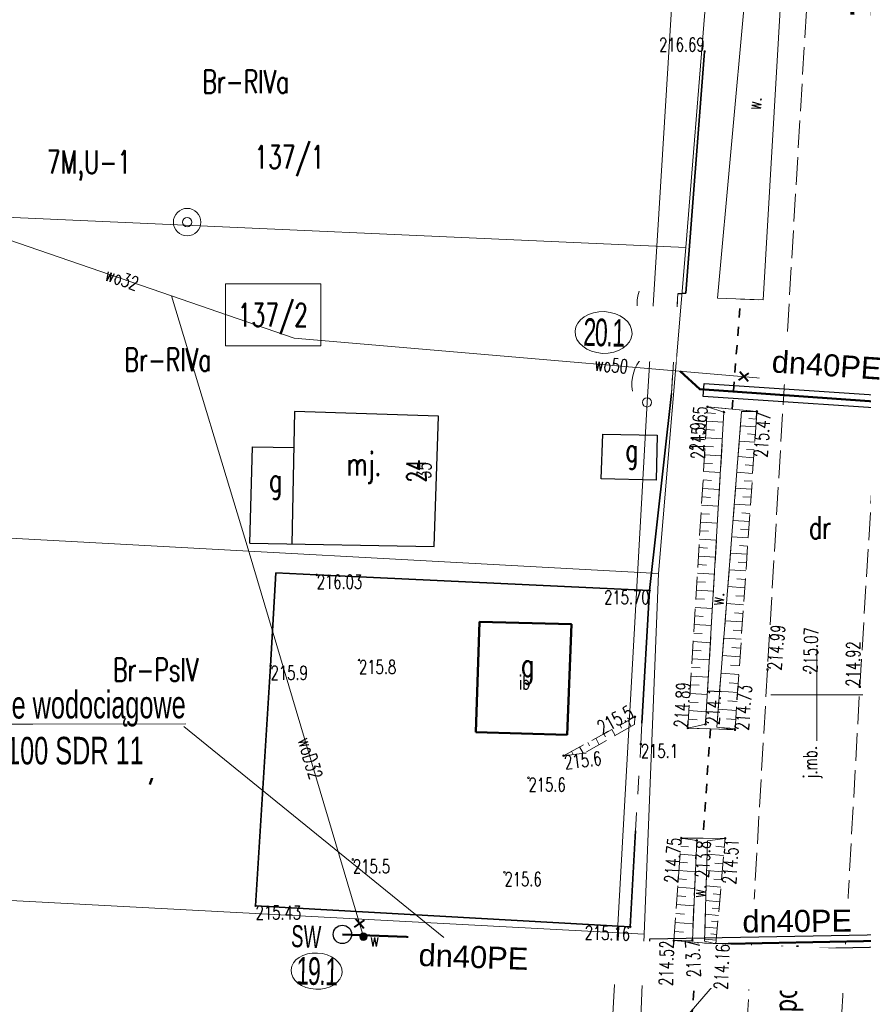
# Model space of a CAD drawing. Header units: metres. Extents: x 7496982 to 7497528, y 5603168 to 5605598.
# Tile 31 of 74: x 7497107 to 7497153, y 5603933 to 5603987. Entities that reach past the tile are written whole.
import ezdxf
from ezdxf.enums import TextEntityAlignment as Align

# ---------------------------------------------------------------- set-up
doc = ezdxf.new("R2010")
doc.units = ezdxf.units.M
doc.header["$MEASUREMENT"] = 0
for name, pattern in [('1', [0]), ('1_SUEP_A', [0]), ('1_SUEP_B', [0]), ('1_SUWP', [0]), ('2_1', [0]), ('2_OTDI', [0]), ('2_OTDN_A', [2, 1, -1]), ('2_OTKJ', [2, 1.5, -0.5]), ('2_OTKR', [0]), ('2_OTKR_A', [2, 1, -1]), ('2_OTKZ_A', [1, 0.5, -0.5]), ('2_OTOB', [2, 1, -1]), ('2_OTOF', [0]), ('2_OTOO', [0]), ('2_OTRK', [1.75, 1.25, -0.5]), ('2_OTRKG', [1.75, 1.25, -0.5]), ('BGT', [0]), ('BUD', [0]), ('GDE', [0])]:
    doc.linetypes.add(name, pattern=pattern)
doc.layers.get('0').update_dxf_attribs({"color": 250, "linetype": 'CONTINUOUS', "lineweight": 100})
for name, color, linetype, lineweight in [('! IS_opis woda', 7, 'CONTINUOUS', 9), ('! IS_woda', 5, 'CONTINUOUS', 50), ('! r.o.', 7, 'CONTINUOUS', 30), ('!_gaz', 40, 'CONTINUOUS', 40), ('!COPIS', 7, 'CONTINUOUS', 15), ('2_granice działek', 6, 'CONTINUOUS', 20), ('_MAPA_L_0', 7, '1', 18), ('EADTD_T_0', 6, 'CONTINUOUS', 25), ('EADTD_T_0_T_0', 6, 'CONTINUOUS', 0), ('EBUOA_T_1', 14, 'CONTINUOUS', 25), ('EBUPP_L_0', 14, 'BUD', 50), ('EBUPP_L_3', 250, 'BUD', 30), ('EDZPD_L_0', 3, 'GDE', 18), ('EDZTD_T_0', 3, 'CONTINUOUS', 18), ('EKLTK_T_0', 90, 'CONTINUOUS', 25), ('OTD_E_T_7', 7, 'CONTINUOUS', 0), ('OTD_L_12', 7, '2_OTDN_A', 18), ('OTD_L_14', 7, '2_OTDI', 18), ('OTK_E_T_0', 7, 'CONTINUOUS', 0), ('OTK_E_T_4', 7, 'CONTINUOUS', 0), ('OTK_L_0', 7, '2_OTKJ', 18), ('OTK_L_5', 7, '2_OTKR_A', 18), ('OTK_L_8', 7, '2_OTKZ_A', 35), ('OTO_L_0', 7, '2_OTOO', 35), ('OTO_L_1', 7, '2_OTOB', 18), ('OTO_L_2', 7, '2_OTOF', 18), ('OTR_L_1', 7, '2_OTRK', 18), ('OTR_T_0', 7, 'CONTINUOUS', 18), ('OTR_T_1', 7, 'CONTINUOUS', 18), ('PLAN_T_0', 214, 'CONTINUOUS', 30), ('SUEP_L_0', 1, '1_SUEP_A', 18), ('SUP_T_2', 7, 'CONTINUOUS', 18), ('SUW_E_T_2', 5, 'CONTINUOUS', 0), ('SUW_T_3', 5, 'CONTINUOUS', 18), ('SUW_T_5', 5, 'CONTINUOUS', 18), ('SUWP_E_T_0', 5, 'CONTINUOUS', 0), ('SUWP_L_0', 5, '1_SUWP', 18), ('SZOPO_L_0_L_0', 171, '1', 0)]:
    doc.layers.add(name, color=color, linetype=linetype, lineweight=lineweight)
doc.styles.add('ARIAL', font='arial.ttf', dxfattribs={"width": 0.8})
doc.styles.add('R', font='arial.ttf')
doc.styles.get("Standard").update_dxf_attribs({"font": 'Simplex.SHX', "width": 0.75})

# ---------------------------------------------------------------- blocks, each defined once
blk = doc.blocks.new('1_SUWS')
at = {"linetype": 'Continuous'}
for radius in [0.75, 0.25]:
    blk.add_circle((0, 0), radius, dxfattribs=at)
blk = doc.blocks.new('1_SUWW')
at = {"linetype": 'Continuous'}
for radius in [0.2, 0.175, 0.15, 0.125, 0.1, 0.075, 0.05, 0.025, 0.00715]:
    blk.add_circle((0, 0), radius, dxfattribs=at)
blk = doc.blocks.new('1_SUPP')
at = {"linetype": 'Continuous'}
blk.add_circle((0, 0), 0.25, dxfattribs=at)
blk = doc.blocks.new('2_OTRS')
at = {"linetype": 'Continuous'}
blk.add_circle((0, 0), 0.045, dxfattribs=at)
blk = doc.blocks.new('2_OTRN')
at = {"linetype": 'Continuous'}
blk.add_circle((0, 0), 0.045, dxfattribs=at)
blk = doc.blocks.new('krzyż')
at = {"layer": '!_gaz', "color": 1, "linetype": 'ByBlock'}
for points in [[(-0.49, 0.45), (0.49, -0.45)], [(-0.43, -0.58), (0.4, 0.54)]]:
    blk.add_lwpolyline(points, dxfattribs=at)

msp = doc.modelspace()

# ---------------------------------------------------------------- linework, layer by layer
at = {"layer": '! IS_woda', "linetype": 'Continuous'}
msp.add_lwpolyline([(7497142.56855, 5603967.62057), (7497143.62868, 5603966.63238), (7497156.70974, 5603965.7241)], dxfattribs=at)
at = {"layer": '! IS_woda', "color": 7, "linetype": 'Continuous', "lineweight": 30}
msp.add_circle((7497124.18321, 5603936.96406), 0.5, dxfattribs=at)
at = {"layer": '!COPIS', "ltscale": 5}
msp.add_lwpolyline([(7497146.04217, 5603936.12088), (7497136.12437, 5603924.63712)], dxfattribs=at)
at = {"layer": '2_granice działek', "color": 4, "linetype": 'Continuous', "lineweight": 0}
msp.add_lwpolyline([(7497117.83133, 5603972.37745), (7497123.00202, 5603972.37745), (7497123.00202, 5603968.9929), (7497117.83133, 5603968.9929)], close=True, dxfattribs=at)
at = {"layer": '_MAPA_L_0', "linetype": '1'}
for p, q in [((7497150, 5603947.5), (7497150, 5603952.5)), ((7497147.5, 5603950), (7497152.5, 5603950))]:
    msp.add_line(p, q, dxfattribs=at)
at = {"layer": 'EBUPP_L_0', "linetype": '1'}
for p, q in [((7497131.642, 5603953.985), (7497131.436, 5603947.97)), ((7497136.653, 5603953.857), (7497131.642, 5603953.985)), ((7497136.411, 5603947.83), (7497136.653, 5603953.857)), ((7497131.436, 5603947.97), (7497136.411, 5603947.83))]:
    msp.add_line(p, q, dxfattribs=at)
at = {"layer": 'EBUPP_L_3', "linetype": '1'}
for p, q in [((7497121.57084, 5603965.42238), (7497121.43821, 5603958.21254)), ((7497129.40571, 5603965.16307), (7497121.57084, 5603965.42238)), ((7497129.17096, 5603958.0703), (7497129.40571, 5603965.16307)), ((7497138.25289, 5603961.76396), (7497138.35467, 5603964.19641)), ((7497138.35467, 5603964.19641), (7497141.30579, 5603964.12934)), ((7497141.30579, 5603964.12934), (7497141.25049, 5603961.69584)), ((7497119.14384, 5603958.25475), (7497119.30011, 5603963.51144)), ((7497119.30011, 5603963.51144), (7497121.53493, 5603963.47034)), ((7497141.25049, 5603961.69584), (7497138.25289, 5603961.76396)), ((7497119.14384, 5603958.25475), (7497129.17096, 5603958.0703))]:
    msp.add_line(p, q, dxfattribs=at)
at = {"layer": 'EDZPD_L_0', "linetype": 'GDE'}
for p, q in [((7497142.86, 5603974.36), (7497143.91, 5603987.16)), ((7497051.25763, 5603978.43909), (7497142.86, 5603974.36)), ((7497141.38, 5603956.6), (7497142.86, 5603974.36)), ((7497141.38, 5603956.6), (7497050.202, 5603961.60892)), ((7497140.6, 5603936.97), (7497141.38, 5603956.6)), ((7497048.964, 5603941.87096), (7497140.6, 5603936.97)), ((7497139.83, 5603917.34), (7497140.6, 5603936.97))]:
    msp.add_line(p, q, dxfattribs=at)
at = {"layer": 'OTD_L_12', "linetype": '2_OTDN_A'}
for p, q in [((7497144.58923, 5603971.58979), (7497145.83592, 5603971.54632)), ((7497145.83592, 5603971.54632), (7497147.08261, 5603971.50286)), ((7497144.048, 5603965.679), (7497145.39501, 5603965.55258)), ((7497145.39501, 5603965.55258), (7497146.733, 5603965.427)), ((7497142.98, 5603948.198), (7497144.20125, 5603948.15041)), ((7497144.20125, 5603948.15041), (7497145.546, 5603948.098)), ((7497142.621, 5603942.206), (7497143.80431, 5603942.19806)), ((7497143.80431, 5603942.19806), (7497145.006, 5603942.19)), ((7497142.215, 5603936.624), (7497143.53447, 5603936.5256)), ((7497143.53447, 5603936.5256), (7497144.508, 5603936.453))]:
    msp.add_line(p, q, dxfattribs=at)
at = {"layer": 'OTD_L_14', "linetype": '2_OTDI'}
for p, q in [((7497131.44, 5603947.97), (7497131.64, 5603953.99)), ((7497131.64, 5603953.99), (7497136.65, 5603953.86)), ((7497136.65, 5603953.86), (7497136.41, 5603947.83)), ((7497136.41, 5603947.83), (7497131.44, 5603947.97))]:
    msp.add_line(p, q, dxfattribs=at)
at = {"layer": 'OTK_L_0', "linetype": '2_OTKJ'}
for p, q in [((7497149.777, 5603993.245), (7497147.311, 5603951.384)), ((7497152.332, 5603950.441), (7497154.92, 5603993.135)), ((7497147.311, 5603951.384), (7497144.606, 5603904.763)), ((7497149.794, 5603904.474), (7497152.332, 5603950.441))]:
    msp.add_line(p, q, dxfattribs=at)
at = {"layer": 'OTK_L_5', "linetype": '2_OTKR'}
for p, q in [((7497144.58923, 5603971.58979), (7497146.569, 5603993.211)), ((7497148.332, 5603993.216), (7497147.08261, 5603971.50286)), ((7497144.58923, 5603971.58979), (7497147.08261, 5603971.50286)), ((7497143.94, 5603948.4), (7497144.943, 5603965.397)), ((7497144.048, 5603965.679), (7497146.733, 5603965.427)), ((7497144.943, 5603965.397), (7497144.048, 5603965.679)), ((7497145.901, 5603965.432), (7497144.552, 5603948.241)), ((7497146.733, 5603965.427), (7497145.901, 5603965.432)), ((7497142.98, 5603948.198), (7497143.94, 5603948.4)), ((7497144.20125, 5603948.15041), (7497142.98, 5603948.198)), ((7497145.546, 5603948.098), (7497144.20125, 5603948.15041)), ((7497144.552, 5603948.241), (7497145.546, 5603948.098)), ((7497143.463, 5603942.082), (7497142.621, 5603942.206)), ((7497142.621, 5603942.206), (7497143.80431, 5603942.19806)), ((7497143.222, 5603936.654), (7497143.463, 5603942.082)), ((7497143.80431, 5603942.19806), (7497145.006, 5603942.19)), ((7497144.044, 5603942.06), (7497143.892, 5603936.596)), ((7497145.006, 5603942.19), (7497144.044, 5603942.06)), ((7497142.215, 5603936.624), (7497143.222, 5603936.654)), ((7497143.53447, 5603936.5256), (7497142.215, 5603936.624)), ((7497144.508, 5603936.453), (7497143.53447, 5603936.5256)), ((7497143.892, 5603936.596), (7497144.508, 5603936.453))]:
    msp.add_line(p, q, dxfattribs=at)
at = {"layer": 'OTK_L_8', "linetype": '2_OTKZ_A'}
for p, q in [((7497145.39501, 5603965.55258), (7497145.83592, 5603971.54632)), ((7497144.20125, 5603948.15041), (7497143.80431, 5603942.19806)), ((7497143.00947, 5603930.39686), (7497143.53447, 5603936.5256))]:
    msp.add_line(p, q, dxfattribs=at)
at = {"layer": 'OTO_L_0', "linetype": '2_OTOO'}
for p, q in [((7497143.89, 5603985.02), (7497142.86, 5603971.86)), ((7497142.86, 5603971.86), (7497142.44, 5603971.83)), ((7497142.08, 5603966.4), (7497140.896, 5603955.688)), ((7497120.5595, 5603956.64539), (7497120.276, 5603951.575)), ((7497122.787, 5603956.532), (7497120.5595, 5603956.64539)), ((7497140.896, 5603955.688), (7497122.787, 5603956.532)), ((7497140.896, 5603955.688), (7497140.478, 5603948.456)), ((7497119.464, 5603938.524), (7497120.276, 5603951.575)), ((7497140.127, 5603942.603), (7497139.848, 5603937.372)), ((7497139.848, 5603937.372), (7497119.464, 5603938.524))]:
    msp.add_line(p, q, dxfattribs=at)
at = {"layer": 'OTO_L_1', "linetype": '2_OTOB'}
for p, q in [((7497142.08, 5603966.4), (7497142.44, 5603971.83)), ((7497140.127, 5603942.603), (7497140.42, 5603947.32))]:
    msp.add_line(p, q, dxfattribs=at)
at = {"layer": 'OTO_L_2', "linetype": '2_OTOF'}
msp.add_line((7497140.42, 5603947.32), (7497140.478, 5603948.456), dxfattribs=at)
at = {"layer": 'OTR_L_1', "linetype": '2_OTRKG'}
for p, q in [((7497142.98, 5603948.198), (7497144.048, 5603965.679)), ((7497145.546, 5603948.098), (7497146.733, 5603965.427)), ((7497136.21, 5603946.69), (7497140.1, 5603948.8)), ((7497142.215, 5603936.624), (7497142.621, 5603942.206)), ((7497144.508, 5603936.453), (7497145.006, 5603942.19))]:
    msp.add_line(p, q, dxfattribs=at)
at = {"layer": 'OTR_L_1', "linetype": '2_OTRK'}
for p, q in [((7497144.943, 5603965.397), (7497143.94, 5603948.4)), ((7497144.048, 5603965.679), (7497144.943, 5603965.397)), ((7497145.901, 5603965.432), (7497144.552, 5603948.241)), ((7497146.733, 5603965.427), (7497145.901, 5603965.432)), ((7497140.1, 5603948.8), (7497140.08, 5603948.38)), ((7497140.08, 5603948.38), (7497137.35, 5603946.83)), ((7497143.94, 5603948.4), (7497142.98, 5603948.198)), ((7497144.552, 5603948.241), (7497145.546, 5603948.098)), ((7497137.35, 5603946.83), (7497136.21, 5603946.69)), ((7497142.621, 5603942.206), (7497143.463, 5603942.082)), ((7497143.463, 5603942.082), (7497143.222, 5603936.654)), ((7497144.044, 5603942.06), (7497143.892, 5603936.596)), ((7497145.006, 5603942.19), (7497144.044, 5603942.06)), ((7497143.222, 5603936.654), (7497142.215, 5603936.624)), ((7497143.892, 5603936.596), (7497144.508, 5603936.453))]:
    msp.add_line(p, q, dxfattribs=at)
at = {"layer": 'OTR_L_1', "linetype": '2_1'}
for p, q in [((7497144.02799, 5603965.35145), (7497144.48251, 5603965.32368)), ((7497144.00019, 5603964.89645), (7497144.91018, 5603964.84086)), ((7497146.70463, 5603965.01277), (7497146.2886, 5603965.04127)), ((7497143.97236, 5603964.44098), (7497144.42783, 5603964.41316)), ((7497146.67613, 5603964.59675), (7497145.83995, 5603964.65402)), ((7497146.64749, 5603964.17866), (7497146.22733, 5603964.20744)), ((7497143.94451, 5603963.98504), (7497144.85639, 5603963.92933)), ((7497146.61871, 5603963.75849), (7497145.77422, 5603963.81634)), ((7497143.91662, 5603963.52862), (7497144.37304, 5603963.50074)), ((7497146.58979, 5603963.33625), (7497146.16545, 5603963.36531)), ((7497143.86077, 5603962.61437), (7497144.31813, 5603962.58643)), ((7497143.88871, 5603963.07173), (7497144.80249, 5603963.01591)), ((7497146.56072, 5603962.91191), (7497145.70783, 5603962.97033)), ((7497143.83279, 5603962.15653), (7497144.74848, 5603962.10058)), ((7497146.50216, 5603962.0569), (7497145.64078, 5603962.1159)), ((7497146.53151, 5603962.48546), (7497146.10295, 5603962.51482)), ((7497143.80479, 5603961.69821), (7497144.26311, 5603961.67021)), ((7497146.47265, 5603961.62621), (7497146.03983, 5603961.65586)), ((7497143.77676, 5603961.23942), (7497144.69435, 5603961.18336)), ((7497146.44301, 5603961.19339), (7497145.57307, 5603961.25298)), ((7497143.7487, 5603960.78015), (7497144.20798, 5603960.75209)), ((7497146.41321, 5603960.75842), (7497145.97608, 5603960.78836)), ((7497143.72062, 5603960.3204), (7497144.64011, 5603960.26422)), ((7497146.38327, 5603960.32129), (7497145.50468, 5603960.38147)), ((7497146.35318, 5603959.882), (7497145.9117, 5603959.91224)), ((7497143.66435, 5603959.39947), (7497144.58576, 5603959.34317)), ((7497143.6925, 5603959.86017), (7497144.15273, 5603959.83205)), ((7497146.32294, 5603959.44052), (7497145.43561, 5603959.5013)), ((7497143.63618, 5603958.93828), (7497144.09736, 5603958.91011)), ((7497146.29255, 5603958.99686), (7497145.84668, 5603959.0274)), ((7497143.60797, 5603958.47662), (7497144.5313, 5603958.42021)), ((7497146.26201, 5603958.55099), (7497145.36586, 5603958.61238)), ((7497143.57974, 5603958.01448), (7497144.04188, 5603957.98624)), ((7497146.23132, 5603958.10292), (7497145.78102, 5603958.13376)), ((7497143.55147, 5603957.55186), (7497144.47672, 5603957.49533)), ((7497146.20047, 5603957.65262), (7497145.29541, 5603957.71461)), ((7497143.52318, 5603957.08875), (7497143.98628, 5603957.06046)), ((7497146.13832, 5603956.74531), (7497145.22426, 5603956.80792)), ((7497146.16947, 5603957.20009), (7497145.7147, 5603957.23124)), ((7497143.4665, 5603956.1611), (7497143.93057, 5603956.13275)), ((7497143.49486, 5603956.62517), (7497144.42203, 5603956.56852)), ((7497146.10702, 5603956.28828), (7497145.64772, 5603956.31974)), ((7497143.43812, 5603955.69655), (7497144.36722, 5603955.63979)), ((7497146.07556, 5603955.82898), (7497145.1524, 5603955.89221)), ((7497143.40971, 5603955.23152), (7497143.87474, 5603955.20311)), ((7497146.04394, 5603955.3674), (7497145.58007, 5603955.39917)), ((7497143.38127, 5603954.766), (7497144.3123, 5603954.70912)), ((7497146.01216, 5603954.90353), (7497145.07983, 5603954.9674)), ((7497143.3528, 5603954.3), (7497143.8188, 5603954.27153)), ((7497145.94814, 5603953.96888), (7497145.00654, 5603954.03338)), ((7497145.98023, 5603954.43736), (7497145.51175, 5603954.46945)), ((7497143.3243, 5603953.83352), (7497144.25727, 5603953.77652)), ((7497145.91589, 5603953.49808), (7497145.44276, 5603953.53049)), ((7497143.29577, 5603953.36655), (7497143.76274, 5603953.33802)), ((7497145.88349, 5603953.02494), (7497144.93251, 5603953.09008)), ((7497143.23862, 5603952.43115), (7497143.70656, 5603952.40256)), ((7497143.26721, 5603952.89909), (7497144.20212, 5603952.84197)), ((7497145.85092, 5603952.54946), (7497145.37307, 5603952.58219)), ((7497143.21001, 5603951.96272), (7497144.14686, 5603951.90549)), ((7497145.81818, 5603952.07161), (7497144.85776, 5603952.1374)), ((7497143.18136, 5603951.49381), (7497143.65027, 5603951.46516)), ((7497145.78529, 5603951.5914), (7497145.30269, 5603951.62445)), ((7497143.15268, 5603951.02441), (7497144.09148, 5603950.96705)), ((7497145.75223, 5603951.1088), (7497144.78225, 5603951.17524)), ((7497143.12397, 5603950.55452), (7497143.59386, 5603950.52581)), ((7497145.71901, 5603950.62381), (7497145.23162, 5603950.6572)), ((7497143.09523, 5603950.08414), (7497144.03599, 5603950.02666)), ((7497145.68563, 5603950.13642), (7497144.706, 5603950.20352)), ((7497143.06647, 5603949.61327), (7497143.53733, 5603949.5845)), ((7497145.61836, 5603949.15436), (7497144.62899, 5603949.22213)), ((7497145.65208, 5603949.6466), (7497145.15983, 5603949.68032)), ((7497143.00884, 5603948.67007), (7497143.48069, 5603948.64124)), ((7497143.03767, 5603949.14191), (7497143.98038, 5603949.08432)), ((7497145.58447, 5603948.65968), (7497145.08734, 5603948.69373)), ((7497139.28656, 5603948.35877), (7497139.37556, 5603948.19468)), ((7497139.72606, 5603948.59717), (7497139.89946, 5603948.2775)), ((7497145.55042, 5603948.16254), (7497144.68563, 5603948.22178)), ((7497137.96803, 5603947.64359), (7497138.15991, 5603947.28984)), ((7497138.40754, 5603947.88198), (7497138.50117, 5603947.70937)), ((7497138.84705, 5603948.12038), (7497139.02968, 5603947.78367)), ((7497137.08902, 5603947.16679), (7497137.27659, 5603946.82098)), ((7497137.52852, 5603947.40519), (7497137.62677, 5603947.22406)), ((7497136.64951, 5603946.9284), (7497136.74329, 5603946.75549)), ((7497142.58877, 5603941.76286), (7497143.01742, 5603941.73168)), ((7497142.61995, 5603942.19151), (7497142.81649, 5603942.17721)), ((7497144.96505, 5603941.7182), (7497144.50089, 5603941.75849)), ((7497142.55715, 5603941.32807), (7497143.42672, 5603941.26483)), ((7497144.92475, 5603941.25404), (7497144.02376, 5603941.33225)), ((7497142.52507, 5603940.88706), (7497142.96608, 5603940.85498)), ((7497144.88565, 5603940.80354), (7497144.4484, 5603940.8415)), ((7497142.49253, 5603940.43973), (7497143.38719, 5603940.37466)), ((7497144.84769, 5603940.3663), (7497143.99893, 5603940.43997)), ((7497142.45953, 5603939.98599), (7497142.91327, 5603939.95299)), ((7497144.7751, 5603939.53002), (7497143.97555, 5603939.59943)), ((7497144.81086, 5603939.94192), (7497144.39896, 5603939.97767)), ((7497142.3921, 5603939.05892), (7497142.85893, 5603939.02497)), ((7497142.42606, 5603939.52575), (7497143.34653, 5603939.4588)), ((7497144.7404, 5603939.13025), (7497144.35239, 5603939.16393)), ((7497142.35766, 5603938.5854), (7497143.30469, 5603938.51652)), ((7497144.70672, 5603938.74224), (7497143.95352, 5603938.80762)), ((7497142.32273, 5603938.1051), (7497142.80303, 5603938.07017)), ((7497144.6423, 5603938.00012), (7497143.93277, 5603938.06171)), ((7497144.67403, 5603938.36564), (7497144.30851, 5603938.39737)), ((7497142.28729, 5603937.61792), (7497143.26165, 5603937.54705)), ((7497144.6115, 5603937.64536), (7497144.26718, 5603937.67525)), ((7497142.25135, 5603937.12377), (7497142.74551, 5603937.08782)), ((7497144.58161, 5603937.30104), (7497143.91323, 5603937.35906)), ((7497144.5526, 5603936.96684), (7497144.22824, 5603936.995)), ((7497144.52445, 5603936.64248), (7497143.89481, 5603936.69714))]:
    msp.add_line(p, q, dxfattribs=at)
for p in [(7497146.733, 5603965.427), (7497142.98, 5603948.198), (7497136.21, 5603946.69), (7497145.006, 5603942.19), (7497142.215, 5603936.624)]:
    msp.add_point(p, dxfattribs=at)
at = {"layer": 'SUEP_L_0', "linetype": '1_SUEP_B'}
for p, q in [((7497140.75796, 5603965.91915), (7497143.78618, 5604014.52656)), ((7497137.87816, 5603914.49963), (7497140.75796, 5603965.91915))]:
    msp.add_line(p, q, dxfattribs=at)
at = {"layer": 'SUWP_L_0', "linetype": '1_SUWP'}
for p, q in [((7497098.78872, 5603977.24604), (7497114.88537, 5603971.72142)), ((7497114.88537, 5603971.72142), (7497121.56324, 5603969.42482)), ((7497119.10372, 5603957.74822), (7497114.88537, 5603971.72142)), ((7497121.56324, 5603969.42482), (7497161.39138, 5603966.00259)), ((7497125.32652, 5603936.8398), (7497119.10372, 5603957.74822))]:
    msp.add_line(p, q, dxfattribs=at)
at = {"layer": 'SZOPO_L_0_L_0', "linetype": 'BGT'}
for p, q in [((7497143.89, 5603985.02), (7497142.86, 5603971.86)), ((7497142.86, 5603971.86), (7497142.44, 5603971.83))]:
    msp.add_line(p, q, dxfattribs=at)
at = {"layer": 'SZOPO_L_0_L_0', "linetype": '1'}
msp.add_line((7497142.08, 5603966.4), (7497142.44, 5603971.83), dxfattribs=at)
for centre, radius, start, end in [((7497142.37366, 5603971.27407), 2.16206, 161.220167, 266.986541), ((7497142.14131, 5603966.91201), 2.20618, 86.916185, 189.704849)]:
    msp.add_arc(centre, radius, start, end, dxfattribs=at)

# ---------------------------------------------------------------- block references
at = {"layer": '!_gaz', "linetype": 'ByBlock', "transparency": 33554687, "xscale": 0.5, "yscale": 0.5, "zscale": 0.5, "rotation": 77.69848993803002}
for p in [(7497146.0244, 5603967.32564), (7497125.12077, 5603937.55511)]:
    msp.add_blockref('krzyż', p, dxfattribs=at)
at = {"layer": 'OTR_T_0'}
for p in [(7497143.89, 5603985.02), (7497122.787, 5603956.532), (7497140.896, 5603955.688), (7497119.464, 5603938.524)]:
    msp.add_blockref('2_OTRS', p, dxfattribs=at)
for p, rotation in [((7497144.048, 5603965.679), 84.83170445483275), ((7497146.733, 5603965.427), 85.93458876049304), ((7497147.311, 5603951.384), 85.02294975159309), ((7497149.641, 5603951.205), 88.68628073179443), ((7497152.332, 5603950.441), 89.43058010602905), ((7497142.98, 5603948.198), 89.57945090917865), ((7497145.546, 5603948.098), 87.47408607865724), ((7497142.621, 5603942.206), 86.07829594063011), ((7497145.006, 5603942.19), 86.42294728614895), ((7497139.848, 5603937.372), 358.4191611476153), ((7497142.215, 5603936.624), 88.61060223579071), ((7497144.508, 5603936.453), 87.33895761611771)]:
    msp.add_blockref('2_OTRS', p, dxfattribs=dict(at, rotation=rotation))
at = {"layer": 'OTR_T_1'}
for p, rotation in [((7497144.943, 5603965.397), 90.81790080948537), ((7497140.097, 5603948.804), 359.8746042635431), ((7497143.94, 5603948.4), 86.98520845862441), ((7497143.463, 5603942.082), 89.88612640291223), ((7497143.222, 5603936.654), 92.67022079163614)]:
    msp.add_blockref('2_OTRN', p, dxfattribs=dict(at, rotation=rotation))
for p in [(7497125.089, 5603951.896), (7497120.276, 5603951.575), (7497140.42, 5603947.32), (7497136.214, 5603946.689), (7497134.307, 5603945.489), (7497124.753, 5603941.044), (7497133.002, 5603940.342)]:
    msp.add_blockref('2_OTRN', p, dxfattribs=at)
at = {"layer": 'SUP_T_2'}
msp.add_blockref('1_SUPP', (7497140.75796, 5603965.91915), dxfattribs=at)
at = {"layer": 'SUW_T_3'}
msp.add_blockref('1_SUWS', (7497115.73771, 5603975.73377), dxfattribs=at)
at = {"layer": 'SUW_T_5'}
msp.add_blockref('1_SUWW', (7497125.32652, 5603936.8398), dxfattribs=at)

# ---------------------------------------------------------------- texts
at = {"layer": 'EADTD_T_0', "width": 0.7}
msp.add_text('24', height=1.041675, rotation=91.591133, dxfattribs=at).set_placement((7497128.72523, 5603962.2099), align=Align.CENTER)
at = {"layer": 'EADTD_T_0_T_0', "width": 0.7}
msp.add_text('35', height=0.75, rotation=87.089164, dxfattribs=at).set_placement((7497129.0048, 5603962.20009), align=Align.CENTER)
at = {"layer": 'EBUOA_T_1', "width": 0.7}
for s, p in [('mj.', (7497125.36631, 5603962.38697)), ('g', (7497139.93084, 5603963.12327)), ('g', (7497120.54931, 5603961.48003)), ('g', (7497134.26694, 5603951.42247))]:
    msp.add_text(s, height=1.25001, dxfattribs=at).set_placement(p, align=Align.MIDDLE)
at = {"layer": 'EDZTD_T_0', "width": 0.7}
for s, p in [('137/1', (7497119.38598, 5603979.90354)), ('137/2', (7497118.48793, 5603971.30797)), ('140/1', (7497111.38392, 5603946.79431))]:
    msp.add_text(s, height=1.25001, dxfattribs=at).set_placement(p, align=Align.TOP_LEFT)
msp.add_text('188 dr powiatowa', height=1.25001, rotation=88.417608, dxfattribs=at).set_placement((7497147.45975, 5603928.11388), align=Align.TOP_LEFT)
at = {"layer": 'EKLTK_T_0', "width": 0.7}
for s, p in [('Br-RIVa', (7497116.56355, 5603984.00889)), ('Br-RIVa', (7497112.32991, 5603968.87042)), ('dr', (7497149.56997, 5603959.73597)), ('Br-PsIV', (7497111.70393, 5603951.99208))]:
    msp.add_text(s, height=1.25001, dxfattribs=at).set_placement(p, align=Align.TOP_LEFT)
at = {"layer": 'OTD_E_T_7', "lineweight": 9, "width": 0.7}
msp.add_text('ib', height=0.75, dxfattribs=at).set_placement((7497133.78059, 5603950.67284), align=Align.MIDDLE_LEFT)
at = {"layer": 'OTK_E_T_0', "lineweight": 9, "width": 0.7}
msp.add_text('j.mb.', height=0.75, rotation=91.12015, dxfattribs=at).set_placement((7497149.73634, 5603946.32918), align=Align.MIDDLE)
at = {"layer": 'OTK_E_T_4', "lineweight": 9, "width": 0.7}
for rotation, p in [(83.659808, (7497146.59126, 5603982.20454)), (86.054827, (7497144.5586, 5603955.2288)), (88.058504, (7497143.56734, 5603939.32111))]:
    msp.add_text('w.', height=0.75, rotation=rotation, dxfattribs=at).set_placement(p, align=Align.MIDDLE)
at = {"layer": 'OTR_T_0', "lineweight": 9, "width": 0.7}
msp.add_text('216.69', height=0.75, dxfattribs=at).set_placement((7497143.89, 5603985.02), align=Align.RIGHT)
for s, rotation, p in [('215.65', 84.831704, (7497144.048, 5603965.679)), ('214.75', 86.078296, (7497142.621, 5603942.206)), ('214.52', 88.610602, (7497142.215, 5603936.624))]:
    msp.add_text(s, height=0.75, rotation=rotation, dxfattribs=at).set_placement(p, align=Align.RIGHT)
for s, rotation, p in [('215.47', 85.934589, (7497146.733, 5603965.427)), ('214.51', 86.422947, (7497145.006, 5603942.19)), ('215.16', 358.419161, (7497139.848, 5603937.372)), ('214.16', 87.338958, (7497144.508, 5603936.453))]:
    msp.add_text(s, height=0.75, rotation=rotation, dxfattribs=at).set_placement(p, align=Align.TOP_RIGHT)
for s, p in [('216.03', (7497122.787, 5603956.532)), ('215.43', (7497119.464, 5603938.524))]:
    msp.add_text(s, height=0.75, dxfattribs=at).set_placement(p, align=Align.TOP_LEFT)
msp.add_text('215.70', height=0.75, dxfattribs=at).set_placement((7497140.896, 5603955.688), align=Align.TOP_RIGHT)
for s, rotation, p in [('214.99', 85.02295, (7497147.311, 5603951.384)), ('214.73', 86.050347, (7497145.546, 5603948.098))]:
    msp.add_text(s, height=0.75, rotation=rotation, dxfattribs=at).set_placement(p, align=Align.TOP_LEFT)
msp.add_text('215.07', height=0.75, rotation=88.686281, dxfattribs=at).set_placement((7497149.641, 5603951.205), align=Align.MIDDLE_LEFT)
for s, rotation, p in [('214.92', 89.43058, (7497152.332, 5603950.441)), ('214.89', 86.884149, (7497142.98, 5603948.198))]:
    msp.add_text(s, height=0.75, rotation=rotation, dxfattribs=at).set_placement(p)
at = {"layer": 'OTR_T_1', "lineweight": 9, "width": 0.7}
for s, rotation, p in [('214.9', 90.817901, (7497143.12644, 5603964.85139)), ('213.8', 87.457776, (7497143.463, 5603942.082))]:
    msp.add_text(s, height=0.75, rotation=rotation, dxfattribs=at).set_placement(p, align=Align.TOP_RIGHT)
for s, p in [('215.8', (7497125.089, 5603951.896)), ('215.9', (7497120.276, 5603951.575)), ('215.1', (7497140.42, 5603947.32)), ('215.6', (7497134.307, 5603945.489)), ('215.5', (7497124.753, 5603941.044)), ('215.6', (7497133.002, 5603940.342))]:
    msp.add_text(s, height=0.75, dxfattribs=at).set_placement(p, align=Align.TOP_LEFT)
for s, rotation, p in [('214.1', 86.985208, (7497143.94, 5603948.4)), ('215.6', 6.852036, (7497136.214, 5603946.689))]:
    msp.add_text(s, height=0.75, rotation=rotation, dxfattribs=at).set_placement(p, align=Align.TOP_LEFT)
msp.add_text('215.5', height=0.75, rotation=28.540181, dxfattribs=at).set_placement((7497140.097, 5603948.804), align=Align.RIGHT)
msp.add_text('213.7', height=0.75, rotation=92.670221, dxfattribs=at).set_placement((7497143.222, 5603936.654), align=Align.MIDDLE_RIGHT)
at = {"layer": 'PLAN_T_0', "width": 0.7}
msp.add_text('7M,U-1', height=1.25, dxfattribs=at).set_placement((7497108.10846, 5603978.37318))
at = {"layer": 'SUW_E_T_2', "lineweight": 9, "width": 0.7}
msp.add_text('w', height=0.75, dxfattribs=at).set_placement((7497125.68921, 5603936.301))
at = {"layer": 'SUWP_E_T_0', "lineweight": 9, "width": 0.7}
for s, rotation, p in [('wo32', 341.046522, (7497112.19032, 5603972.64367)), ('wo50', 355.08892, (7497138.81142, 5603967.94277)), ('woD32', 286.574155, (7497122.43723, 5603946.54771))]:
    msp.add_text(s, height=0.75, rotation=rotation, dxfattribs=at).set_placement(p, align=Align.MIDDLE)

# ---------------------------------------------------------------- next in the draw order: texts
at = {"layer": '! IS_opis woda', "lineweight": 9, "attachment_point": 1, "style": 'R', "bg_fill": 2}
for s, width, insert, char_height, rotation in [('HP-5', 3.5863179, (7497151.67427, 5603988.72997), 1.7, 358), ('{\\W0.6;\\T0.9;20.1}', 4.3403357, (7497137.31481, 5603970.5061), 1.5, 358.383603), ('{\\W0.6;\\T0.9;19.1}', 4.3403357, (7497121.70108, 5603935.74353), 1.5, 358.383603)]:
    msp.add_mtext_dynamic_manual_height_columns(s, width=width, gutter_width=12.5, heights=[0], dxfattribs=dict(at, insert=insert, char_height=char_height, rotation=rotation))
at = {"layer": '! IS_opis woda', "color": 7, "lineweight": 9, "char_height": 1.2, "attachment_point": 1, "style": 'R', "bg_fill": 2}
for insert, rotation in [((7497147.59509, 5603968.75621), 356.10805), ((7497145.94109, 5603938.26759), 0.494243)]:
    msp.add_mtext_dynamic_manual_height_columns('{\\fArial|b0|i0|c238|p34;dn40}PE', width=34.9196507, gutter_width=12.5, heights=[0], dxfattribs=dict(at, insert=insert, rotation=rotation))
at = {"layer": '!COPIS', "ltscale": 5, "insert": (7497097.93532, 5603950.1973), "char_height": 1.5, "attachment_point": 1, "rotation": 0.101404, "style": 'ARIAL', "bg_fill": 3, "box_fill_scale": 1.5, "bg_fill_color": 256, "bg_fill_transparency": 0}
msp.add_mtext_dynamic_manual_height_columns('{\\fArial Narrow|b0|i0|c238|p34;\\LProj. przyłącze wodociągowe\\P\\l dn40mm PE100 SDR 11}', width=19.6611496, gutter_width=12.5, heights=[0], dxfattribs=at)

# ---------------------------------------------------------------- next in the draw order: linework, layer by layer
at = {"layer": '! IS_opis woda', "lineweight": 9}
for centre, major_axis, ratio in [((7497138.39201, 5603969.72639), (1.54891, -0.07401), 0.73274553), ((7497122.77828, 5603934.96381), (1.39075, -0.06645), 0.7093372)]:
    msp.add_ellipse(centre, major_axis=major_axis, ratio=ratio, dxfattribs=at)
at = {"layer": '! IS_woda', "color": 4, "linetype": 'Continuous'}
msp.add_lwpolyline([(7497140.5762, 5603936.36325), (7497124.18321, 5603936.96406)], dxfattribs=at)
at = {"layer": '! IS_woda', "linetype": 'Continuous'}
msp.add_lwpolyline([(7497155.28511, 5603936.64487), (7497140.5762, 5603936.36325), (7497140.5762, 5603936.36325)], dxfattribs=at)
at = {"layer": '! r.o.', "ltscale": 0.08}
for points in [[(7497143.86514, 5603966.94283), (7497156.3828, 5603966.11168), (7497156.33979, 5603965.41656), (7497143.81254, 5603966.24296)], [(7497140.91329, 5603936.71842), (7497154.70779, 5603936.97876), (7497154.71383, 5603936.28869), (7497140.88723, 5603936.02048)]]:
    msp.add_lwpolyline(points, close=True, dxfattribs=at)

# ---------------------------------------------------------------- next in the draw order: texts
at = {"layer": '! IS_opis woda', "lineweight": 9, "insert": (7497121.42049, 5603937.4769), "char_height": 1.2, "attachment_point": 1, "rotation": 358, "style": 'R'}
msp.add_mtext_dynamic_manual_height_columns('{\\W0.6;\\C0;SW}', width=1.2372189, gutter_width=12.5, heights=[0], dxfattribs=at)

# ---------------------------------------------------------------- next in the draw order: texts
at = {"layer": '! IS_opis woda', "color": 7, "lineweight": 9, "insert": (7497128.35756, 5603936.45182), "char_height": 1.2, "attachment_point": 1, "rotation": 357.843688, "style": 'R', "bg_fill": 2}
msp.add_mtext_dynamic_manual_height_columns('{\\fArial|b0|i0|c238|p34;dn40}PE', width=34.9196507, gutter_width=12.5, heights=[0], dxfattribs=at)

# ---------------------------------------------------------------- next in the draw order: linework, layer by layer
at = {"layer": '!COPIS', "ltscale": 5}
msp.add_lwpolyline([(7497129.70127, 5603936.8), (7497115.56086, 5603948.28718)], dxfattribs=at)

doc.saveas('drawing.dxf')
